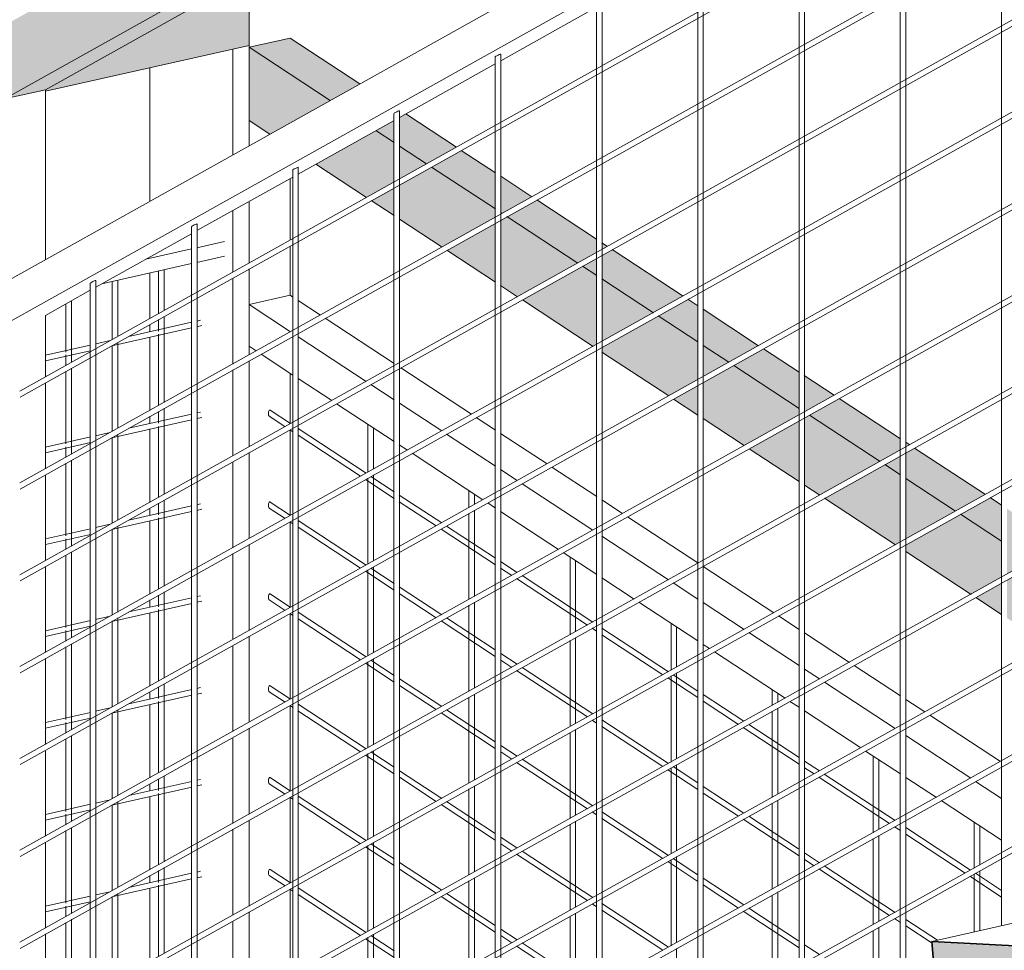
# Model space of a CAD drawing. Header units: millimetres. Extents: x -35550 to -1797, y -2320 to 9844.
# Tile 61 of 96: x -9332 to -8799, y 1506 to 2009. Entities that reach past the tile are written whole.
import ezdxf

# ---------------------------------------------------------------- set-up
doc = ezdxf.new("R2010")
doc.units = ezdxf.units.MM
for name, color, linetype, lineweight in [('Balusters', 7, 'Continuous', 18), ('Railings', 7, 'Continuous', 18), ('Rails-2', 7, 'Continuous', 18), ('Stairs', 7, 'Continuous', 18), ('Stairs-2', 7, 'Continuous', 35)]:
    doc.layers.add(name, color=color, linetype=linetype, lineweight=lineweight)
doc.layers.add('Rails-1', color=7, linetype='Continuous', lineweight=18, true_color=0xbd9e5e)
doc.layers.add('Stairs-1', color=9, linetype='Continuous', lineweight=18, true_color=0x808080)

# ---------------------------------------------------------------- blocks, each defined once
blk = doc.blocks.new('Stair - Stairs-1786771-3D - trepikoda')
at = {"layer": 'Stairs-1'}
blk.add_hatch(color=256, dxfattribs=at).paths.add_polyline_path([(27398.41, 1456.32), (27395.03, 1496.26), (27130.67, 1510.32), (27134.01, 1470.91), (27396.4, 1456.43)], flags=0)
at = {"layer": 'Stairs'}
blk.add_line((27388.86, 1569.05), (27130.62, 1510.85), dxfattribs=at)
at = {"layer": 'Stairs-2'}
for p, q in [((27395.03, 1496.26), (27130.62, 1510.85)), ((27130.62, 1510.85), (27134.01, 1470.91))]:
    blk.add_line(p, q, dxfattribs=at)
blk = doc.blocks.new('Railing - 3mm-V87-3D - trepikoda')
at = {"layer": 'Balusters'}
blk.add_line((27168.25, 1519.33), (27168.25, 2142.47), dxfattribs=at)
blk = doc.blocks.new('Railing - 3mm-V88-3D - trepikoda')
at = {"layer": 'Balusters'}
for p, q in [((27113.5, 1419.5), (27113.5, 2111.84)), ((27116.5, 2113.32), (27116.5, 1420.66))]:
    blk.add_line(p, q, dxfattribs=at)
blk = doc.blocks.new('Railing - 3mm-V89-3D - trepikoda')
at = {"layer": 'Balusters'}
for p, q in [((27061.75, 2082.7), (27061.75, 1407.9)), ((27058.75, 1407.16), (27058.75, 2081.22))]:
    blk.add_line(p, q, dxfattribs=at)
blk = doc.blocks.new('Railing - 3mm-V90-3D - trepikoda')
at = {"layer": 'Balusters'}
for p, q in [((27004.01, 1394.82), (27004.01, 2050.6)), ((27007.01, 2052.08), (27007.01, 1395.49))]:
    blk.add_line(p, q, dxfattribs=at)
blk = doc.blocks.new('Railing - 3mm-V91-3D - trepikoda')
at = {"layer": 'Balusters'}
for p, q in [((26949.26, 1382.65), (26949.26, 2019.97)), ((26952.26, 2021.45), (26952.26, 1383.16))]:
    blk.add_line(p, q, dxfattribs=at)
blk = doc.blocks.new('Railing - 3mm-V92-3D - trepikoda')
at = {"layer": 'Balusters'}
for p, q in [((26894.51, 1370.14), (26894.51, 1989.35)), ((26897.51, 1990.83), (26897.51, 1370.82))]:
    blk.add_line(p, q, dxfattribs=at)
for points in [[(26894.55, 1989.32, 0), (26894.55, 1989.41, 0), (26894.83, 1989.63, 0), (26895.35, 1989.94, 0)], [(26895.35, 1989.94, 0), (26896, 1990.28, 0), (26896.65, 1990.58, 0), (26897.17, 1990.79, 0), (26897.47, 1990.85, 0), (26897.48, 1990.77, 0)]]:
    blk.add_polyline3d(points, dxfattribs=at)
blk = doc.blocks.new('Railing - 3mm-V93-3D - trepikoda')
at = {"layer": 'Balusters'}
for p, q in [((26842.76, 1960.2), (26842.76, 1273.5)), ((26839.76, 1272.95), (26839.76, 1958.72))]:
    blk.add_line(p, q, dxfattribs=at)
for points in [[(26839.81, 1958.7, 0), (26839.8, 1958.78, 0), (26840.08, 1959, 0), (26840.6, 1959.31, 0)], [(26840.6, 1959.31, 0), (26841.25, 1959.66, 0), (26841.9, 1959.96, 0), (26842.43, 1960.16, 0), (26842.72, 1960.23, 0), (26842.73, 1960.15, 0)]]:
    blk.add_polyline3d(points, dxfattribs=at)
blk = doc.blocks.new('Railing - 3mm-V94-3D - trepikoda')
at = {"layer": 'Balusters'}
for p, q in [((26785.02, 1260.49), (26785.02, 1928.1)), ((26788.02, 1929.58), (26788.02, 1261.16))]:
    blk.add_line(p, q, dxfattribs=at)
for points in [[(26785.06, 1928.07, 0), (26785.05, 1928.16, 0), (26785.33, 1928.38, 0), (26785.85, 1928.69, 0)], [(26785.85, 1928.69, 0), (26786.5, 1929.03, 0), (26787.15, 1929.33, 0), (26787.68, 1929.54, 0), (26787.98, 1929.61, 0), (26787.98, 1929.52, 0)]]:
    blk.add_polyline3d(points, dxfattribs=at)
blk = doc.blocks.new('Railing - 3mm-V95-3D - trepikoda')
at = {"layer": 'Balusters'}
for p, q in [((26730.27, 1248.15), (26730.27, 1897.48)), ((26733.27, 1898.96), (26733.27, 1248.82))]:
    blk.add_line(p, q, dxfattribs=at)
for points in [[(26730.31, 1897.45, 0), (26730.3, 1897.54, 0), (26730.59, 1897.76, 0), (26731.1, 1898.07, 0)], [(26731.1, 1898.07, 0), (26731.75, 1898.41, 0), (26732.41, 1898.71, 0), (26732.93, 1898.92, 0), (26733.23, 1898.98, 0), (26733.24, 1898.9, 0)]]:
    blk.add_polyline3d(points, dxfattribs=at)
blk = doc.blocks.new('Railing - 3mm-V96-3D - trepikoda')
at = {"layer": 'Balusters'}
for p, q in [((26675.52, 1236.08), (26675.52, 1866.85)), ((26678.52, 1868.33), (26678.52, 1236.49))]:
    blk.add_line(p, q, dxfattribs=at)
for points in [[(26675.56, 1866.83, 0), (26675.56, 1866.91, 0), (26675.84, 1867.13, 0), (26676.36, 1867.44, 0)], [(26676.36, 1867.44, 0), (26677.01, 1867.78, 0), (26677.66, 1868.09, 0), (26678.19, 1868.29, 0), (26678.48, 1868.36, 0), (26678.49, 1868.27, 0)]]:
    blk.add_polyline3d(points, dxfattribs=at)
blk = doc.blocks.new('Railing - 20x50mm-V98-3D - trepikoda')
at = {"layer": 'Balusters'}
for p, q in [((26629.11, 1966.58), (26651.29, 1971.58)), ((26651.29, 1879.62), (26651.29, 1971.58)), ((26651.29, 1816.18), (26651.29, 1849.49)), ((26651.29, 1766.49), (26651.29, 1813)), ((26651.29, 1716.8), (26651.29, 1763.31)), ((26651.29, 1667.11), (26651.29, 1713.63)), ((26651.29, 1617.42), (26651.29, 1663.94)), ((26651.29, 1567.73), (26651.29, 1613.82)), ((26651.29, 1518.05), (26651.29, 1564.56)), ((26651.29, 1468.36), (26651.29, 1514.87))]:
    blk.add_line(p, q, dxfattribs=at)
blk = doc.blocks.new('Railing - Railing-1787214-3D - trepikoda')
at = {"layer": 'Rails-1'}
blk.add_hatch(color=256, dxfattribs=at).paths.add_polyline_path([(26611.19, 1956.55), (28910.13, 3242.51), (28910.57, 3282.52), (26611.19, 1996.32), (26611.19, 1961.57)], flags=0)
h = blk.add_hatch(color=256, dxfattribs=at)
h.paths.add_polyline_path([(26629.11, 1966.58), (26651.29, 1971.58), (27368.69, 2372.87), (27368.69, 2380.27), (26638.05, 1971.58)], flags=0)
h.paths.add_polyline_path([(27386.61, 2390.3), (27408.79, 2395.3), (28135.15, 2801.6), (28134.62, 2808.71), (27395.55, 2395.3)], flags=0)
h.paths.add_polyline_path([(28153.08, 2819.03), (28175.25, 2824.03), (28910.13, 3235.1), (28910.13, 3242.51), (28162.01, 2824.03)], flags=0)
at = {"layer": 'Rails-2'}
for p, q in [((28910.13, 3242.51), (26611.19, 1956.55)), ((26611.19, 1857.19), (28910.13, 3143.15)), ((26611.19, 1834.47), (28910.13, 3120.42)), ((27368.69, 2372.87), (26651.29, 1971.58)), ((27368.69, 2217.6), (26637.4, 1808.54)), ((26637.57, 1805.2), (27368.69, 2214.16)), ((27368.69, 2167.91), (26637.4, 1758.85)), ((26637.57, 1755.51), (27368.69, 2164.47)), ((27368.69, 2118.22), (26637.4, 1709.17)), ((26637.57, 1705.82), (27368.69, 2114.79)), ((27368.69, 2068.54), (26637.4, 1659.48)), ((26637.57, 1656.14), (27368.69, 2065.1)), ((27368.69, 2018.85), (26637.4, 1609.79)), ((26637.57, 1606.45), (27368.69, 2015.41)), ((26897.47, 1987.2), (26949.29, 2016.19)), ((26842.72, 1956.58), (26894.55, 1985.57)), ((27368.69, 1969.16), (26637.4, 1560.1)), ((26637.57, 1556.76), (27368.69, 1965.72)), ((26787.97, 1925.95), (26839.8, 1954.94)), ((26733.23, 1895.33), (26785.05, 1924.32)), ((27368.69, 1919.47), (26637.4, 1510.41)), ((26637.57, 1507.07), (27368.69, 1916.03)), ((26678.48, 1864.7), (26730.31, 1893.69)), ((27368.69, 1869.78), (26637.4, 1460.73)), ((26637.57, 1457.38), (27368.69, 1866.35)), ((26651.29, 1849.49), (26675.56, 1863.07)), ((27368.69, 1820.09), (26637.4, 1411.04)), ((26637.57, 1407.7), (27368.69, 1816.66)), ((27368.69, 1770.41), (26637.4, 1361.35)), ((26637.57, 1358.01), (27368.69, 1766.97)), ((27368.69, 1720.72), (26637.4, 1311.66)), ((26637.57, 1308.32), (27368.69, 1717.28)), ((27368.69, 1671.03), (26637.4, 1261.97)), ((26637.57, 1258.63), (27368.69, 1667.59))]:
    blk.add_line(p, q, dxfattribs=at)
for name in ['Railing - 3mm-V87-3D - trepikoda', 'Railing - 3mm-V88-3D - trepikoda', 'Railing - 3mm-V89-3D - trepikoda', 'Railing - 3mm-V90-3D - trepikoda', 'Railing - 3mm-V91-3D - trepikoda', 'Railing - 3mm-V92-3D - trepikoda', 'Railing - 20x50mm-V98-3D - trepikoda', 'Railing - 3mm-V93-3D - trepikoda', 'Railing - 3mm-V94-3D - trepikoda', 'Railing - 3mm-V95-3D - trepikoda', 'Railing - 3mm-V96-3D - trepikoda']:
    blk.add_blockref(name, (0, 0))
blk = doc.blocks.new('Railing - 3mm-2374497-3D - trepikoda')
at = {"layer": 'Balusters'}
for p, q in [((26662.4, 1829.62), (26662.4, 1855.71)), ((26665.4, 1857.39), (26665.4, 1824.07)), ((26662.4, 1822.39), (26662.4, 1828.07)), ((26665.4, 1820.9), (26665.4, 1774.38)), ((26662.4, 1779.93), (26662.4, 1819.22)), ((26662.4, 1772.7), (26662.4, 1778.38)), ((26662.4, 1730.24), (26662.4, 1769.53)), ((26665.4, 1771.21), (26665.4, 1724.69)), ((26662.4, 1723.02), (26662.4, 1728.69)), ((26662.4, 1680.55), (26662.4, 1719.84)), ((26665.4, 1721.52), (26665.4, 1675.01)), ((26662.4, 1673.33), (26662.4, 1679)), ((26665.4, 1671.83), (26665.4, 1625.32)), ((26662.4, 1630.86), (26662.4, 1670.16)), ((26662.4, 1623.64), (26662.4, 1629.32)), ((26662.4, 1581.18), (26662.4, 1620.47)), ((26665.4, 1622.15), (26665.4, 1575.63)), ((26662.4, 1573.95), (26662.4, 1579.63)), ((26662.4, 1531.49), (26662.4, 1570.78)), ((26665.4, 1572.46), (26665.4, 1526.08)), ((26662.4, 1524.26), (26662.4, 1529.94)), ((26665.4, 1522.77), (26665.4, 1476.25)), ((26662.4, 1481.8), (26662.4, 1521.09))]:
    blk.add_line(p, q, dxfattribs=at)
blk = doc.blocks.new('Railing - 3mm-V170-3D - trepikoda')
at = {"layer": 'Balusters'}
for p, q in [((26687.44, 1836.4), (26687.44, 1867.81)), ((26690.44, 1868.49), (26690.44, 1838.07)), ((26687.44, 1786.71), (26687.44, 1833.23)), ((26690.44, 1834.91), (26690.44, 1788.39)), ((26687.44, 1737.02), (26687.44, 1783.54)), ((26690.44, 1785.22), (26690.44, 1738.7)), ((26690.44, 1735.53), (26690.44, 1689.01)), ((26687.44, 1687.33), (26687.44, 1733.85)), ((26687.44, 1637.64), (26687.44, 1684.16)), ((26690.44, 1685.84), (26690.44, 1639.32)), ((26687.44, 1587.96), (26687.44, 1634.47)), ((26690.44, 1636.15), (26690.44, 1589.63)), ((26690.44, 1586.46), (26690.44, 1539.95)), ((26687.44, 1538.27), (26687.44, 1584.79)), ((26687.44, 1488.58), (26687.44, 1535.1)), ((26690.44, 1536.78), (26690.44, 1490.26))]:
    blk.add_line(p, q, dxfattribs=at)
blk = doc.blocks.new('Railing - 3mm-V171-3D - trepikoda')
at = {"layer": 'Balusters'}
for p, q in [((26715.49, 1874.13), (26715.49, 1852.08)), ((26712.49, 1850.4), (26712.49, 1873.46)), ((26715.49, 1848.91), (26715.49, 1802.39)), ((26712.49, 1840.9), (26712.49, 1847.23)), ((26712.49, 1800.71), (26712.49, 1839.36)), ((26712.49, 1791.21), (26712.49, 1797.55)), ((26715.49, 1799.22), (26715.49, 1752.7)), ((26712.49, 1751.03), (26712.49, 1789.31)), ((26712.49, 1741.53), (26712.49, 1747.86)), ((26715.49, 1749.54), (26715.49, 1703.01)), ((26712.49, 1701.57), (26712.49, 1739.98)), ((26715.49, 1699.85), (26715.49, 1653.33)), ((26712.49, 1691.84), (26712.49, 1698.17)), ((26712.49, 1651.65), (26712.49, 1690.29)), ((26712.49, 1642.15), (26712.49, 1648.48)), ((26715.49, 1650.16), (26715.49, 1603.64)), ((26712.49, 1601.96), (26712.49, 1640.6)), ((26712.49, 1592.46), (26712.49, 1598.79)), ((26715.49, 1600.47), (26715.49, 1553.95)), ((26712.49, 1552.27), (26712.49, 1590.92)), ((26715.49, 1550.78), (26715.49, 1504.26)), ((26712.49, 1542.77), (26712.49, 1549.11)), ((26712.49, 1502.58), (26712.49, 1541.23))]:
    blk.add_line(p, q, dxfattribs=at)
blk = doc.blocks.new('Railing - 20x50mm-V172-3D - trepikoda')
at = {"layer": 'Balusters'}
for p, q in [((26752.56, 1993.53), (26761.43, 1995.53)), ((26752.56, 1936.27), (26752.56, 1993.53)), ((26761.43, 1941.24), (26761.43, 1995.53)), ((26707.75, 1911.21), (26707.75, 1983.43)), ((26752.56, 1872.82), (26752.56, 1906.15)), ((26761.43, 1877.78), (26761.43, 1911.11)), ((26761.43, 1828.09), (26761.43, 1874.61)), ((26707.75, 1847.75), (26707.75, 1872.39)), ((26752.56, 1823.13), (26752.56, 1869.65)), ((26707.75, 1840.65), (26707.75, 1844.59)), ((26707.75, 1798.06), (26707.75, 1837.71)), ((26761.43, 1778.4), (26761.43, 1824.93)), ((26752.56, 1773.44), (26752.56, 1819.96)), ((26707.75, 1790.96), (26707.75, 1794.9)), ((26707.75, 1748.38), (26707.75, 1788.03)), ((26761.43, 1728.71), (26761.43, 1775.24)), ((26752.56, 1723.75), (26752.56, 1770.28)), ((26707.75, 1741.27), (26707.75, 1745.21)), ((26707.75, 1698.69), (26707.75, 1738.34)), ((26761.43, 1679.02), (26761.43, 1725.55)), ((26752.56, 1674.06), (26752.56, 1720.59)), ((26707.75, 1691.59), (26707.75, 1695.52)), ((26707.75, 1649), (26707.75, 1688.65)), ((26761.43, 1629.34), (26761.43, 1675.86)), ((26752.56, 1624.38), (26752.56, 1670.9)), ((26707.75, 1641.9), (26707.75, 1645.83)), ((26707.75, 1599.31), (26707.75, 1638.96)), ((26761.43, 1579.65), (26761.43, 1626.17)), ((26752.56, 1574.69), (26752.56, 1621.21)), ((26707.75, 1592.21), (26707.75, 1596.14)), ((26707.75, 1549.62), (26707.75, 1589.27)), ((26761.43, 1529.96), (26761.43, 1576.49)), ((26752.56, 1525), (26752.56, 1571.52)), ((26707.75, 1542.52), (26707.75, 1546.46)), ((26707.75, 1499.94), (26707.75, 1539.58)), ((26761.43, 1480.27), (26761.43, 1526.8)), ((26752.56, 1475.31), (26752.56, 1521.84))]:
    blk.add_line(p, q, dxfattribs=at)
blk = doc.blocks.new('Railing - Railing-1793561-3D - trepikoda')
at = {"layer": 'Rails-1'}
blk.add_hatch(color=256, dxfattribs=at).paths.add_polyline_path([(26651.29, 1970.7), (26761.43, 1995.53), (26761.43, 2030.31), (26752.81, 2028.36), (26651.29, 1971.58)], flags=0)
at = {"layer": 'Rails-2'}
for p, q in [((26761.43, 2030.31), (26761.43, 1995.53)), ((26761.43, 1995.53), (26651.29, 1970.7)), ((26705.54, 1879.84), (26730.31, 1885.42)), ((26733.22, 1886.08), (26748.08, 1889.43)), ((26748.08, 1881.48), (26733.22, 1878.13)), ((26730.31, 1877.48), (26681.74, 1866.53)), ((26687.25, 1833), (26730.32, 1842.71)), ((26730.32, 1845.78), (26696.45, 1838.15)), ((26735.19, 1846.88), (26733.21, 1846.43)), ((26733.21, 1843.36), (26735.85, 1843.95)), ((26675.57, 1833.44), (26651.29, 1827.97)), ((26686.26, 1835.85), (26678.47, 1834.1)), ((26651.29, 1824.9), (26675.57, 1830.37)), ((26730.34, 1796.1), (26696.45, 1788.46)), ((26735.19, 1797.19), (26733.19, 1796.74)), ((26733.19, 1793.67), (26735.85, 1794.27)), ((26687.25, 1783.31), (26730.34, 1793.03)), ((26675.59, 1783.76), (26651.29, 1778.28)), ((26686.26, 1786.17), (26678.45, 1784.41)), ((26651.29, 1775.21), (26675.59, 1780.69)), ((26730.36, 1746.42), (26696.45, 1738.78)), ((26735.19, 1747.51), (26733.17, 1747.05)), ((26687.25, 1733.62), (26730.36, 1743.34)), ((26733.17, 1743.97), (26735.85, 1744.58)), ((26686.26, 1736.48), (26678.43, 1734.71)), ((26675.6, 1734.08), (26651.29, 1728.6)), ((26651.29, 1725.52), (26675.61, 1731)), ((26687.25, 1683.94), (26730.38, 1693.66)), ((26730.38, 1696.73), (26696.45, 1689.09)), ((26735.19, 1697.82), (26733.15, 1697.36)), ((26733.15, 1694.28), (26735.85, 1694.89)), ((26675.62, 1684.39), (26651.29, 1678.91)), ((26686.26, 1686.79), (26678.41, 1685.02)), ((26651.29, 1675.83), (26675.62, 1681.32)), ((26730.4, 1647.05), (26696.45, 1639.4)), ((26735.19, 1648.13), (26733.13, 1647.67)), ((26733.13, 1644.59), (26735.85, 1645.2)), ((26687.25, 1634.25), (26730.4, 1643.97)), ((26675.64, 1634.71), (26651.29, 1629.22)), ((26686.26, 1637.1), (26678.39, 1635.33)), ((26651.29, 1626.14), (26675.64, 1631.63)), ((26730.41, 1597.36), (26696.45, 1589.71)), ((26735.19, 1598.44), (26733.11, 1597.97)), ((26687.25, 1584.56), (26730.41, 1594.29)), ((26733.11, 1594.9), (26735.85, 1595.51)), ((26686.26, 1587.41), (26678.37, 1585.64)), ((26675.66, 1585.02), (26651.29, 1579.53)), ((26651.29, 1576.46), (26675.66, 1581.95)), ((26687.25, 1534.87), (26730.3, 1544.58)), ((26730.3, 1547.65), (26696.45, 1540.02)), ((26735.19, 1548.75), (26733.23, 1548.31)), ((26733.23, 1545.24), (26735.85, 1545.83)), ((26675.56, 1535.31), (26651.29, 1529.84)), ((26686.26, 1537.72), (26678.48, 1535.97)), ((26651.29, 1526.77), (26675.56, 1532.24))]:
    blk.add_line(p, q, dxfattribs=at)
for name in ['Railing - 20x50mm-V172-3D - trepikoda', 'Railing - 3mm-V171-3D - trepikoda', 'Railing - 3mm-V170-3D - trepikoda', 'Railing - 3mm-2374497-3D - trepikoda']:
    blk.add_blockref(name, (0, 0))
blk = doc.blocks.new('Railing - 3mm-V207-3D - trepikoda')
at = {"layer": 'Balusters'}
for p, q in [((26825.66, 1764.63), (26825.66, 1790.57)), ((26828.66, 1788.6), (26828.66, 1766.31)), ((26828.66, 1763.15), (26828.66, 1716.62)), ((26825.66, 1714.94), (26825.66, 1761.48)), ((26825.66, 1665.26), (26825.66, 1711.79)), ((26828.66, 1713.47), (26828.66, 1666.93)), ((26825.66, 1615.57), (26825.66, 1662.1)), ((26828.66, 1663.78), (26828.66, 1617.25)), ((26828.66, 1613.82), (26828.66, 1567.56)), ((26825.66, 1565.88), (26825.66, 1612.41)), ((26825.66, 1516.19), (26825.66, 1562.72)), ((26828.66, 1564.4), (26828.66, 1517.87)), ((26825.66, 1466.5), (26825.66, 1513.04)), ((26828.66, 1514.71), (26828.66, 1468.18))]:
    blk.add_line(p, q, dxfattribs=at)
blk = doc.blocks.new('Railing - 3mm-V208-3D - trepikoda')
at = {"layer": 'Balusters'}
for p, q in [((26880.3, 1745.5), (26880.3, 1754.68)), ((26883.3, 1752.71), (26883.3, 1747.18)), ((26880.3, 1695.81), (26880.3, 1742.35)), ((26883.3, 1744.03), (26883.3, 1697.49)), ((26883.3, 1694.34), (26883.3, 1647.8)), ((26880.3, 1646.13), (26880.3, 1692.66)), ((26880.3, 1596.44), (26880.3, 1642.98)), ((26883.3, 1644.65), (26883.3, 1598.12)), ((26880.3, 1546.75), (26880.3, 1593.29)), ((26883.3, 1594.97), (26883.3, 1548.43)), ((26883.3, 1545.28), (26883.3, 1498.74)), ((26880.3, 1497.06), (26880.3, 1543.6)), ((26880.3, 1447.37), (26880.3, 1493.91)), ((26883.3, 1495.59), (26883.3, 1449.05)), ((26880.3, 1397.69), (26880.3, 1444.22)), ((26883.3, 1445.9), (26883.3, 1399.36)), ((26883.3, 1396.21), (26883.3, 1367.61)), ((26880.3, 1366.94), (26880.3, 1394.54)), ((26880.3, 1348), (26880.3, 1359.25)), ((26880.3, 1298.31), (26880.3, 1344.85)), ((26883.3, 1323.85), (26883.3, 1299.99)), ((26880.3, 1282.51), (26880.3, 1295.16)), ((26883.3, 1296.84), (26883.3, 1282.64))]:
    blk.add_line(p, q, dxfattribs=at)
blk = doc.blocks.new('Railing - 3mm-V209-3D - trepikoda')
at = {"layer": 'Balusters'}
for p, q in [((26934.94, 1676.69), (26934.94, 1718.79)), ((26937.94, 1716.82), (26937.94, 1678.36)), ((26934.94, 1627), (26934.94, 1673.54)), ((26937.94, 1675.22), (26937.94, 1628.68)), ((26934.94, 1577.31), (26934.94, 1623.85)), ((26937.94, 1625.53), (26937.94, 1578.99)), ((26937.94, 1575.84), (26937.94, 1529.3)), ((26934.94, 1527.62), (26934.94, 1574.16)), ((26934.94, 1477.93), (26934.94, 1524.48)), ((26937.94, 1526.08), (26937.94, 1479.61))]:
    blk.add_line(p, q, dxfattribs=at)
blk = doc.blocks.new('Railing - 3mm-V210-3D - trepikoda')
at = {"layer": 'Balusters'}
for p, q in [((26989.58, 1657.56), (26989.58, 1682.9)), ((26992.58, 1680.93), (26992.58, 1659.23)), ((26992.58, 1656.09), (26992.58, 1609.55)), ((26989.58, 1607.87), (26989.58, 1654.42)), ((26989.58, 1558.18), (26989.58, 1604.73)), ((26992.58, 1606.41), (26992.58, 1559.86)), ((26989.58, 1508.49), (26989.58, 1555.04)), ((26992.58, 1556.72), (26992.58, 1510.17)), ((26992.58, 1507.03), (26992.58, 1460.48))]:
    blk.add_line(p, q, dxfattribs=at)
blk = doc.blocks.new('Railing - 3mm-V211-3D - trepikoda')
at = {"layer": 'Balusters'}
for p, q in [((27044.22, 1638.43), (27044.22, 1647.01)), ((27047.22, 1645.04), (27047.22, 1640.1)), ((27044.22, 1588.74), (27044.22, 1635.29)), ((27047.22, 1636.97), (27047.22, 1590.42)), ((27047.22, 1587.28), (27047.22, 1540.73)), ((27044.22, 1539.05), (27044.22, 1585.6)), ((27044.22, 1489.36), (27044.22, 1535.92)), ((27047.22, 1537.59), (27047.22, 1491.04))]:
    blk.add_line(p, q, dxfattribs=at)
blk = doc.blocks.new('Railing - 3mm-V212-3D - trepikoda')
at = {"layer": 'Balusters'}
for p, q in [((27098.86, 1569.61), (27098.86, 1611.12)), ((27101.86, 1609.15), (27101.86, 1571.29)), ((27098.86, 1519.92), (27098.86, 1566.48)), ((27101.86, 1568.16), (27101.86, 1521.6)), ((27101.86, 1518.47), (27101.86, 1471.91)), ((27098.86, 1470.23), (27098.86, 1516.79))]:
    blk.add_line(p, q, dxfattribs=at)
blk = doc.blocks.new('Railing - 3mm-V213-3D - trepikoda')
at = {"layer": 'Balusters'}
for p, q in [((27153.5, 1550.48), (27153.5, 1575.24)), ((27156.5, 1573.26), (27156.5, 1552.16)), ((27153.5, 1516), (27153.5, 1547.14)), ((27156.5, 1549.03), (27156.5, 1516.68))]:
    blk.add_line(p, q, dxfattribs=at)
blk = doc.blocks.new('Railing - 20x50mm-V239-3D - trepikoda')
at = {"layer": 'Balusters'}
for p, q in [((26761.43, 1941.24), (26761.43, 1954.92)), ((26783.61, 1923.51), (26783.61, 1890.18)), ((26761.43, 1877.78), (26761.43, 1911.11)), ((26783.61, 1887.02), (26783.61, 1860.37)), ((26761.43, 1828.09), (26761.43, 1874.61)), ((26761.43, 1778.4), (26761.43, 1824.93)), ((26783.61, 1818.19), (26783.61, 1790.96)), ((26783.61, 1787.5), (26783.61, 1741.27)), ((26761.43, 1728.71), (26761.43, 1775.24)), ((26783.61, 1737.81), (26783.61, 1691.58)), ((26761.43, 1679.02), (26761.43, 1725.55)), ((26783.61, 1688.13), (26783.61, 1641.9)), ((26761.43, 1629.34), (26761.43, 1675.86)), ((26783.61, 1638.44), (26783.61, 1592.21)), ((26761.43, 1579.65), (26761.43, 1626.17)), ((26783.61, 1588.75), (26783.61, 1542.52)), ((26761.43, 1529.96), (26761.43, 1576.49)), ((26783.61, 1539.06), (26783.61, 1492.83)), ((26761.43, 1480.27), (26761.43, 1526.8))]:
    blk.add_line(p, q, dxfattribs=at)
blk = doc.blocks.new('Railing - Railing-2320472-3D - trepikoda')
at = {"layer": 'Rails-1'}
h = blk.add_hatch(color=256, dxfattribs=at)
h.paths.add_polyline_path([(29005.87, 520.3), (29028.04, 525.3), (27663.55, 1421.52), (27647.47, 1412.53), (28992.31, 529.2)], flags=0)
h.paths.add_polyline_path([(27368.69, 1595.64), (27368.69, 1615.2), (27366.45, 1616.67), (27350.37, 1607.67)], flags=0)
h.paths.add_polyline_path([(27347.56, 1609.51), (27363.65, 1618.51), (27335.46, 1637.03), (27335.46, 1617.46), (27345.96, 1610.57)], flags=0)
h.paths.add_polyline_path([(27332.52, 1619.39), (27332.52, 1638.95), (27325.6, 1643.5), (27309.51, 1634.51), (27331.91, 1619.79)], flags=0)
h.paths.add_polyline_path([(27306.71, 1636.35), (27322.79, 1645.34), (27284.74, 1670.34), (27280.71, 1668.08), (27280.71, 1653.42), (27304.61, 1637.72)], flags=0)
h.paths.add_polyline_path([(27277.78, 1655.35), (27277.78, 1666.44), (27268.66, 1661.34)], flags=0)
h.paths.add_polyline_path([(27265.85, 1663.18), (27277.78, 1669.85), (27277.78, 1674.91), (27243.88, 1697.17), (27227.8, 1688.18), (27242.72, 1678.37)], flags=0)
h.paths.add_polyline_path([(27280.71, 1671.49), (27281.94, 1672.18), (27280.71, 1672.99)], flags=0)
h.paths.add_polyline_path([(27225.96, 1690.56), (27241.08, 1699.01), (27225.96, 1708.94), (27225.96, 1701.57)], flags=0)
h.paths.add_polyline_path([(27223.03, 1691.31), (27223.03, 1710.87), (27203.03, 1724.01), (27186.94, 1715.01), (27207.41, 1701.57)], flags=0)
h.paths.add_polyline_path([(27184.14, 1716.85), (27200.23, 1725.85), (27171.21, 1744.9), (27171.21, 1725.34)], flags=0)
h.paths.add_polyline_path([(27168.28, 1727.27), (27168.28, 1746.83), (27162.17, 1750.84), (27146.09, 1741.85), (27153.53, 1736.96)], flags=0)
h.paths.add_polyline_path([(27143.29, 1743.69), (27159.37, 1752.68), (27121.32, 1777.68), (27116.47, 1774.96), (27116.47, 1761.3)], flags=0)
h.paths.add_polyline_path([(27113.53, 1763.23), (27113.53, 1773.32), (27105.23, 1768.68)], flags=0)
h.paths.add_polyline_path([(27102.43, 1770.52), (27113.53, 1776.73), (27113.53, 1782.79), (27080.46, 1804.51), (27064.38, 1795.52), (27073.82, 1789.31)], flags=0)
h.paths.add_polyline_path([(27116.47, 1778.37), (27118.52, 1779.52), (27116.47, 1780.86)], flags=0)
h.paths.add_polyline_path([(27061.72, 1797.44), (27077.66, 1806.35), (27061.72, 1816.82)], flags=0)
h.paths.add_polyline_path([(27058.79, 1799.19), (27058.79, 1818.75), (27039.61, 1831.35), (27023.52, 1822.35)], flags=0)
h.paths.add_polyline_path([(27020.72, 1824.19), (27036.8, 1833.19), (27006.97, 1852.78), (27006.97, 1833.22)], flags=0)
h.paths.add_polyline_path([(27004.04, 1835.15), (27004.04, 1854.71), (26998.75, 1858.18), (26982.67, 1849.18)], flags=0)
h.paths.add_polyline_path([(26979.86, 1851.03), (26995.95, 1860.02), (26957.9, 1885.02), (26952.22, 1881.85), (26952.22, 1869.18), (26975.15, 1854.12)], flags=0)
h.paths.add_polyline_path([(26949.29, 1871.11), (26949.29, 1880.21), (26941.81, 1876.02)], flags=0)
h.paths.add_polyline_path([(26939.01, 1877.86), (26949.29, 1883.61), (26949.29, 1890.67), (26917.04, 1911.85), (26900.96, 1902.85)], flags=0)
h.paths.add_polyline_path([(26952.22, 1885.25), (26955.09, 1886.86), (26952.22, 1888.74)], flags=0)
h.paths.add_polyline_path([(26898.15, 1904.7), (26914.24, 1913.69), (26897.48, 1924.7), (26897.48, 1905.14)], flags=0)
h.paths.add_polyline_path([(26894.55, 1907.06), (26894.55, 1926.63), (26876.18, 1938.69), (26860.1, 1929.69), (26885.96, 1912.7)], flags=0)
h.paths.add_polyline_path([(26857.3, 1931.53), (26873.38, 1940.53), (26846.08, 1958.46), (26842.73, 1956.58), (26842.73, 1941.1)], flags=0)
h.paths.add_polyline_path([(26839.8, 1943.02), (26839.8, 1954.94), (26830, 1949.46)], flags=0)
h.paths.add_polyline_path([(26805.23, 1965.73), (26821.31, 1974.73), (26783.61, 1999.49), (26761.43, 1994.5), (26796.77, 1971.28)], flags=0)
h = blk.add_hatch(color=256, dxfattribs=at)
h.paths.add_polyline_path([(29047.47, 453.4), (29047.47, 482.32), (29014.69, 474.93), (29032.28, 463.38)], flags=0)
h.paths.add_polyline_path([(28961.01, 510.19), (29005.87, 520.3), (27647.47, 1412.53), (27614.93, 1394.33), (28940.78, 523.47)], flags=0)
h.paths.add_polyline_path([(27359.13, 1562.34), (27368.69, 1564.5), (27368.69, 1568.23), (27358.68, 1562.64)], flags=0)
h.paths.add_polyline_path([(27355.88, 1564.48), (27368.69, 1571.64), (27368.69, 1595.64), (27350.37, 1607.67), (27335.46, 1599.33), (27335.46, 1577.89)], flags=0)
h.paths.add_polyline_path([(27332.52, 1579.82), (27332.52, 1597.69), (27317.83, 1589.47), (27331.91, 1580.22)], flags=0)
h.paths.add_polyline_path([(27315.03, 1591.31), (27332.52, 1601.1), (27332.52, 1619.39), (27309.51, 1634.51), (27280.71, 1618.39), (27280.75, 1613.82)], flags=0)
h.paths.add_polyline_path([(27335.46, 1602.74), (27347.56, 1609.51), (27335.46, 1617.46), (27335.46, 1613.82)], flags=0)
h.paths.add_polyline_path([(27277.78, 1615.78), (27277.78, 1616.75), (27276.97, 1616.31)], flags=0)
h.paths.add_polyline_path([(27274.17, 1618.15), (27277.78, 1620.16), (27277.78, 1655.35), (27268.66, 1661.34), (27236.12, 1643.14), (27242.72, 1638.8)], flags=0)
h.paths.add_polyline_path([(27280.71, 1621.8), (27306.71, 1636.35), (27280.71, 1653.42)], flags=0)
h.paths.add_polyline_path([(27233.32, 1644.98), (27265.85, 1663.18), (27227.8, 1688.18), (27225.96, 1687.15), (27225.96, 1649.81)], flags=0)
h.paths.add_polyline_path([(27223.03, 1651.74), (27223.03, 1685.51), (27195.26, 1669.97)], flags=0)
h.paths.add_polyline_path([(27192.46, 1671.82), (27223.03, 1688.92), (27223.03, 1691.31), (27186.94, 1715.01), (27171.21, 1706.21), (27171.21, 1685.77)], flags=0)
h.paths.add_polyline_path([(27168.28, 1687.7), (27168.28, 1704.57), (27154.41, 1696.81)], flags=0)
h.paths.add_polyline_path([(27151.6, 1698.65), (27168.28, 1707.98), (27168.28, 1727.27), (27146.09, 1741.85), (27116.47, 1725.28), (27116.47, 1721.73), (27147.16, 1701.57)], flags=0)
h.paths.add_polyline_path([(27171.21, 1709.62), (27184.14, 1716.85), (27171.21, 1725.34)], flags=0)
h.paths.add_polyline_path([(27110.75, 1725.49), (27113.53, 1727.04), (27113.53, 1763.23), (27105.23, 1768.68), (27072.7, 1750.48)], flags=0)
h.paths.add_polyline_path([(27116.47, 1728.68), (27143.29, 1743.69), (27116.47, 1761.3)], flags=0)
h.paths.add_polyline_path([(27069.89, 1752.32), (27102.43, 1770.52), (27064.34, 1795.5), (27061.72, 1794.03), (27061.72, 1757.69), (27064.34, 1755.97)], flags=0)
h.paths.add_polyline_path([(27058.79, 1759.61), (27058.79, 1792.39), (27031.84, 1777.31)], flags=0)
h.paths.add_polyline_path([(27029.04, 1779.16), (27058.79, 1795.8), (27058.79, 1799.19), (27023.52, 1822.35), (27006.97, 1813.09), (27006.97, 1793.65), (27013.58, 1789.31)], flags=0)
h.paths.add_polyline_path([(27004.04, 1795.57), (27004.04, 1811.45), (26990.98, 1804.15)], flags=0)
h.paths.add_polyline_path([(26988.18, 1805.99), (27004.04, 1814.86), (27004.04, 1835.15), (26982.67, 1849.18), (26952.22, 1832.16), (26952.22, 1829.61), (26975.15, 1814.55)], flags=0)
h.paths.add_polyline_path([(27006.97, 1816.5), (27020.72, 1824.19), (27006.97, 1833.22)], flags=0)
h.paths.add_polyline_path([(26947.33, 1832.82), (26949.29, 1833.92), (26949.29, 1871.11), (26941.81, 1876.02), (26909.27, 1857.82)], flags=0)
h.paths.add_polyline_path([(26952.22, 1835.56), (26979.86, 1851.03), (26952.22, 1869.18)], flags=0)
h.paths.add_polyline_path([(26906.47, 1859.66), (26939.01, 1877.86), (26900.96, 1902.85), (26897.48, 1900.91), (26897.48, 1865.57)], flags=0)
h.paths.add_polyline_path([(26894.55, 1867.49), (26894.55, 1899.27), (26868.42, 1884.65), (26885.96, 1873.13)], flags=0)
h.paths.add_polyline_path([(26865.61, 1886.49), (26894.55, 1902.68), (26894.55, 1907.06), (26860.1, 1929.69), (26842.73, 1919.97), (26842.73, 1901.53)], flags=0)
h.paths.add_polyline_path([(26839.8, 1903.45), (26839.8, 1918.33), (26827.56, 1911.49)], flags=0)
h.paths.add_polyline_path([(26897.48, 1904.32), (26898.15, 1904.7), (26897.48, 1905.14)], flags=0)
h.paths.add_polyline_path([(26824.76, 1913.33), (26839.8, 1921.74), (26839.8, 1943.02), (26830, 1949.46), (26797.46, 1931.26)], flags=0)
h.paths.add_polyline_path([(26842.73, 1923.38), (26857.3, 1931.53), (26842.73, 1941.1)], flags=0)
h.paths.add_polyline_path([(26772.69, 1947.53), (26805.23, 1965.73), (26761.43, 1994.5), (26761.43, 1954.92)], flags=0)
at = {"layer": 'Rails-2'}
for p, q in [((26761.43, 1994.5), (26783.61, 1999.49)), ((26783.61, 1999.49), (26821.31, 1974.73)), ((26761.43, 1954.92), (26761.43, 1994.5)), ((26805.23, 1965.73), (26761.43, 1994.5)), ((26761.43, 1954.92), (26772.69, 1947.53)), ((26846.08, 1958.46), (26873.5, 1940.45)), ((26839.8, 1943.02), (26830, 1949.46)), ((26857.41, 1931.45), (26842.72, 1941.11)), ((26876.09, 1938.75), (26894.57, 1926.61)), ((26797.46, 1931.26), (26824.87, 1913.26)), ((26894.58, 1907.05), (26860, 1929.75)), ((26897.45, 1924.72), (26914.36, 1913.61)), ((26827.47, 1911.55), (26839.82, 1903.44)), ((26916.94, 1911.91), (26949.34, 1890.64)), ((26842.7, 1901.55), (26865.73, 1886.42)), ((26898.27, 1904.62), (26897.44, 1905.17)), ((26939.13, 1877.78), (26900.86, 1902.92)), ((26868.32, 1884.72), (26894.59, 1867.46)), ((26952.17, 1888.78), (26955.22, 1886.78)), ((26957.8, 1885.08), (26996.07, 1859.94)), ((26949.35, 1871.07), (26941.72, 1876.08)), ((26979.99, 1850.94), (26952.16, 1869.22)), ((26897.42, 1865.6), (26906.59, 1859.58)), ((26761.43, 1855.37), (26783.61, 1860.37)), ((26783.61, 1860.37), (26785.08, 1859.4)), ((26998.66, 1858.24), (27004.11, 1854.66)), ((26761.43, 1832.76), (26761.43, 1855.37)), ((26783.87, 1840.63), (26761.43, 1855.37)), ((26787.95, 1857.52), (26799.95, 1849.63)), ((26909.18, 1857.88), (26947.45, 1832.74)), ((27006.89, 1852.84), (27036.93, 1833.1)), ((26802.55, 1847.93), (26839.85, 1823.43)), ((27004.12, 1835.09), (26982.57, 1849.25)), ((26824.73, 1813.8), (26787.94, 1837.96)), ((26761.43, 1832.76), (26765.27, 1830.24)), ((27020.85, 1824.11), (27006.88, 1833.28)), ((27039.51, 1831.41), (27058.88, 1818.69)), ((26767.87, 1828.53), (26785.09, 1817.22)), ((26952.14, 1829.66), (26988.31, 1805.91)), ((26843.4, 1821.09), (26881.67, 1795.96)), ((27058.89, 1799.12), (27023.43, 1822.41)), ((26787.93, 1815.35), (26806.13, 1803.4)), ((27061.61, 1816.89), (27077.79, 1806.27)), ((26839.85, 1803.86), (26827.32, 1812.09)), ((26808.73, 1801.69), (26839.86, 1781.24)), ((26865.58, 1786.96), (26842.66, 1802.02)), ((26990.89, 1804.21), (27004.13, 1795.51)), ((27080.37, 1804.57), (27113.53, 1782.79)), ((26772.3, 1794.89), (26780.8, 1789.31)), ((26783.82, 1790.92), (26772.74, 1798.2)), ((26884.26, 1794.26), (26894.62, 1787.45)), ((27102.57, 1770.43), (27064.34, 1795.54)), ((27006.87, 1793.72), (27029.17, 1779.07)), ((26783.47, 1787.56), (26785.1, 1786.49)), ((26824.68, 1764.08), (26787.92, 1788.22)), ((26787.92, 1784.64), (26821.73, 1762.43)), ((26894.63, 1767.88), (26868.18, 1785.26)), ((26897.39, 1785.63), (26922.53, 1769.12)), ((26842.65, 1779.41), (26846.99, 1776.56)), ((27116.46, 1780.87), (27118.65, 1779.43)), ((26849.58, 1774.86), (26887.85, 1749.72)), ((27031.74, 1777.38), (27058.79, 1759.61)), ((27121.22, 1777.74), (27159.51, 1752.59)), ((26925.12, 1767.42), (26949.39, 1751.48)), ((27113.53, 1763.23), (27105.14, 1768.74)), ((26839.87, 1754.1), (26827.27, 1762.38)), ((26906.44, 1760.12), (26897.38, 1766.07)), ((26824.32, 1760.73), (26839.87, 1750.51)), ((26947.3, 1733.29), (26909.03, 1758.42)), ((27061.71, 1757.69), (27070.02, 1752.23)), ((27143.42, 1743.6), (27116.46, 1761.31)), ((26865.54, 1737.25), (26842.64, 1752.28)), ((26783.82, 1741.23), (26772.74, 1748.51)), ((26842.64, 1748.69), (26862.58, 1735.59)), ((26890.44, 1748.02), (26894.63, 1745.27)), ((26952.11, 1749.69), (26963.39, 1742.28)), ((27072.6, 1750.54), (27110.88, 1725.4)), ((27162.08, 1750.9), (27168.28, 1746.83)), ((26772.3, 1745.21), (26780.87, 1739.58)), ((26897.38, 1743.47), (26928.71, 1722.89)), ((27168.28, 1727.27), (27145.99, 1741.91)), ((26783.47, 1737.87), (26785.12, 1736.79)), ((26824.68, 1714.39), (26787.9, 1738.55)), ((26894.64, 1718.13), (26868.13, 1735.54)), ((26965.97, 1740.59), (27004.04, 1715.58)), ((26787.9, 1734.96), (26821.73, 1712.74)), ((26865.18, 1733.89), (26894.65, 1714.54)), ((26988.16, 1706.45), (26952.11, 1730.13)), ((26931.29, 1721.19), (26949.41, 1709.29)), ((27116.46, 1721.73), (27151.74, 1698.56)), ((26906.4, 1710.41), (26897.37, 1716.34)), ((26824.32, 1711.04), (26839.89, 1700.81)), ((26839.89, 1704.4), (26827.27, 1712.69)), ((26897.36, 1712.75), (26903.44, 1708.76)), ((27006.96, 1713.66), (27045.11, 1688.61)), ((26906.03, 1707.06), (26944.3, 1681.92)), ((26947.25, 1683.57), (26908.98, 1708.71)), ((26952.22, 1707.44), (26969.57, 1696.05)), ((27004.04, 1696.02), (26990.74, 1704.75)), ((26783.82, 1691.54), (26772.74, 1698.82)), ((26865.54, 1687.56), (26842.62, 1702.61)), ((26842.62, 1699.02), (26862.58, 1685.91)), ((26772.3, 1695.52), (26780.87, 1689.89)), ((26972.15, 1694.35), (27004.04, 1673.41)), ((27029.02, 1679.61), (27006.96, 1694.1)), ((27154.31, 1696.87), (27168.28, 1687.7)), ((26783.47, 1688.19), (26785.14, 1687.09)), ((26824.68, 1664.71), (26787.88, 1688.87)), ((26787.88, 1685.28), (26821.73, 1663.06)), ((26865.18, 1684.2), (26894.55, 1664.91)), ((26894.55, 1668.5), (26868.13, 1685.86)), ((27047.68, 1686.92), (27058.79, 1679.62)), ((26946.89, 1680.22), (26949.29, 1678.64)), ((26988.11, 1656.73), (26952.22, 1680.31)), ((27058.79, 1660.06), (27031.6, 1677.92)), ((27061.71, 1677.7), (27085.96, 1661.77)), ((26952.22, 1676.72), (26985.16, 1655.08)), ((26906.4, 1660.72), (26897.47, 1666.58)), ((27006.96, 1671.49), (27010.42, 1669.21)), ((27013, 1667.52), (27051.28, 1642.38)), ((26824.32, 1661.35), (26839.91, 1651.11)), ((26839.91, 1654.7), (26827.27, 1663)), ((26897.47, 1662.99), (26903.44, 1659.07)), ((26906.03, 1657.37), (26944.3, 1632.23)), ((26947.25, 1633.88), (26908.98, 1659.02)), ((27069.88, 1652.78), (27061.71, 1658.14)), ((27088.54, 1660.08), (27113.53, 1643.66)), ((26865.54, 1637.87), (26842.72, 1652.85)), ((26987.74, 1653.39), (27004.04, 1642.68)), ((27004.04, 1646.27), (26990.69, 1655.04)), ((27110.74, 1625.94), (27072.45, 1651.08)), ((26772.3, 1645.83), (26780.87, 1640.2)), ((26783.82, 1641.86), (26772.74, 1649.13)), ((26842.72, 1649.26), (26862.58, 1636.22)), ((27028.97, 1629.9), (27006.96, 1644.35)), ((27006.96, 1640.76), (27026.02, 1628.25)), ((27053.86, 1640.68), (27058.79, 1637.45)), ((27116.46, 1641.74), (27126.82, 1634.93)), ((26783.47, 1638.5), (26785.16, 1637.39)), ((26787.86, 1635.61), (26821.73, 1613.37)), ((26824.68, 1615.02), (26787.87, 1639.2)), ((26865.18, 1634.52), (26894.55, 1615.23)), ((26894.55, 1618.82), (26868.13, 1636.17)), ((27061.71, 1635.53), (27092.14, 1615.54)), ((26946.89, 1630.53), (26949.29, 1628.95)), ((26988.11, 1607.05), (26952.22, 1630.62)), ((27129.39, 1633.25), (27167.68, 1608.1)), ((26952.22, 1627.03), (26985.16, 1605.4)), ((27028.6, 1626.55), (27058.79, 1606.72)), ((27058.79, 1610.31), (27031.55, 1628.2)), ((27151.6, 1599.1), (27116.46, 1622.18)), ((26839.8, 1605.09), (26827.27, 1613.31)), ((26906.4, 1611.03), (26897.47, 1616.89)), ((26897.47, 1613.31), (26903.44, 1609.38)), ((27094.75, 1613.82), (27113.53, 1601.49)), ((26824.32, 1611.66), (26839.8, 1601.5)), ((26947.25, 1584.2), (26908.98, 1609.33)), ((27069.83, 1603.06), (27061.71, 1608.39)), ((26865.54, 1588.18), (26842.72, 1603.17)), ((26906.03, 1607.68), (26944.3, 1582.54)), ((26987.74, 1603.7), (27004.04, 1593)), ((27004.04, 1596.58), (26990.69, 1605.35)), ((27061.71, 1604.8), (27066.88, 1601.41)), ((26783.82, 1592.17), (26772.74, 1599.45)), ((26842.72, 1599.58), (26862.58, 1586.53)), ((27069.45, 1599.72), (27107.74, 1574.57)), ((27110.69, 1576.22), (27072.41, 1601.37)), ((27116.46, 1599.57), (27133, 1588.7)), ((27168.28, 1588.14), (27154.16, 1597.41)), ((26772.3, 1596.14), (26780.87, 1590.52)), ((27028.97, 1580.21), (27006.96, 1594.66)), ((26783.47, 1588.81), (26785.05, 1587.77)), ((26824.68, 1565.33), (26787.98, 1589.44)), ((26894.55, 1569.13), (26868.13, 1586.48)), ((27006.96, 1591.07), (27026.02, 1578.56)), ((27135.57, 1587.01), (27168.28, 1565.53)), ((26787.98, 1585.85), (26821.73, 1563.68)), ((26865.18, 1584.83), (26894.55, 1565.54)), ((26946.89, 1580.85), (26949.29, 1579.27)), ((26988.11, 1557.36), (26952.22, 1580.94)), ((26952.22, 1577.35), (26985.16, 1555.71)), ((27028.6, 1576.86), (27058.79, 1557.04)), ((27058.44, 1560.85), (27031.55, 1578.52)), ((27110.31, 1572.88), (27113.53, 1570.77)), ((27151.55, 1549.39), (27116.46, 1572.43)), ((26906.4, 1561.34), (26897.47, 1567.21)), ((27116.46, 1568.84), (27148.6, 1547.74)), ((26824.32, 1561.97), (26839.8, 1551.81)), ((26839.8, 1555.4), (26827.27, 1563.63)), ((26897.47, 1563.62), (26903.44, 1559.69)), ((26906.03, 1557.99), (26944.3, 1532.86)), ((26947.25, 1534.51), (26908.98, 1559.64)), ((27004.04, 1546.9), (26990.69, 1555.66)), ((27069.83, 1553.37), (27061.71, 1558.7)), ((27061.71, 1555.12), (27066.88, 1551.72)), ((26783.82, 1542.48), (26772.74, 1549.76)), ((26865.54, 1538.49), (26842.72, 1553.48)), ((26842.72, 1549.89), (26862.58, 1536.84)), ((26987.74, 1554.01), (27004.04, 1543.31)), ((27069.45, 1550.03), (27107.74, 1524.88)), ((27110.69, 1526.54), (27072.41, 1551.68)), ((26772.3, 1546.45), (26780.87, 1540.83)), ((27028.97, 1530.52), (27006.96, 1544.98)), ((27151.17, 1546.05), (27168.28, 1534.81)), ((27168.28, 1538.4), (27154.12, 1547.7)), ((26783.47, 1539.12), (26785.05, 1538.08)), ((26824.68, 1515.64), (26787.98, 1539.75)), ((27006.96, 1541.39), (27026.02, 1528.87)), ((26787.98, 1536.16), (26821.73, 1513.99)), ((26865.18, 1535.14), (26894.55, 1515.85)), ((26894.55, 1519.44), (26868.13, 1536.79)), ((26946.89, 1531.16), (26949.29, 1529.58)), ((26988.11, 1507.67), (26952.22, 1531.25)), ((27058.44, 1511.16), (27031.55, 1528.83)), ((26952.22, 1527.66), (26985.16, 1506.02)), ((27028.6, 1527.18), (27058.79, 1507.35)), ((27110.31, 1523.19), (27113.53, 1521.08)), ((27133.57, 1511.51), (27116.46, 1522.75)), ((26906.4, 1511.66), (26897.47, 1517.52)), ((27116.46, 1519.16), (27130.71, 1509.79)), ((26824.32, 1512.29), (26839.8, 1502.12)), ((26839.8, 1505.71), (26827.27, 1513.94)), ((26897.47, 1513.93), (26903.44, 1510.01)), ((26906.03, 1508.31), (26944.3, 1483.17)), ((26947.25, 1484.82), (26908.98, 1509.96)), ((27069.83, 1503.68), (27061.71, 1509.02))]:
    blk.add_line(p, q, dxfattribs=at)
for points in [[(26771.85, 1796.4, 0), (26771.88, 1796.84, 0), (26771.94, 1797.26, 0), (26772.05, 1797.64, 0), (26772.19, 1797.94, 0), (26772.35, 1798.15, 0), (26772.52, 1798.24, 0), (26772.69, 1798.22, 0), (26772.74, 1798.2, 0)], [(26772.35, 1794.87, 0), (26772.19, 1795, 0), (26772.05, 1795.24, 0), (26771.94, 1795.57, 0), (26771.88, 1795.96, 0), (26771.85, 1796.4, 0)], [(26771.85, 1746.71, 0), (26771.88, 1747.15, 0), (26771.94, 1747.58, 0), (26772.05, 1747.95, 0), (26772.19, 1748.25, 0), (26772.35, 1748.46, 0), (26772.52, 1748.55, 0), (26772.69, 1748.54, 0), (26772.74, 1748.51, 0)], [(26772.35, 1745.18, 0), (26772.19, 1745.31, 0), (26772.05, 1745.55, 0), (26771.94, 1745.88, 0), (26771.88, 1746.27, 0), (26771.85, 1746.71, 0)], [(26771.85, 1697.02, 0), (26771.88, 1697.46, 0), (26771.94, 1697.89, 0), (26772.05, 1698.26, 0), (26772.19, 1698.56, 0), (26772.35, 1698.77, 0), (26772.52, 1698.87, 0), (26772.69, 1698.85, 0), (26772.74, 1698.82, 0)], [(26772.35, 1695.49, 0), (26772.19, 1695.63, 0), (26772.05, 1695.86, 0), (26771.94, 1696.19, 0), (26771.88, 1696.59, 0), (26771.85, 1697.02, 0)], [(26771.85, 1647.33, 0), (26771.88, 1647.78, 0), (26771.94, 1648.2, 0), (26772.05, 1648.58, 0), (26772.19, 1648.88, 0), (26772.35, 1649.08, 0), (26772.52, 1649.18, 0), (26772.69, 1649.16, 0), (26772.74, 1649.13, 0)], [(26772.35, 1645.81, 0), (26772.19, 1645.94, 0), (26772.05, 1646.18, 0), (26771.94, 1646.5, 0), (26771.88, 1646.9, 0), (26771.85, 1647.33, 0)], [(26771.85, 1597.64, 0), (26771.88, 1598.09, 0), (26771.94, 1598.51, 0), (26772.05, 1598.89, 0), (26772.19, 1599.19, 0), (26772.35, 1599.39, 0), (26772.52, 1599.49, 0), (26772.69, 1599.47, 0), (26772.74, 1599.45, 0)], [(26772.35, 1596.12, 0), (26772.19, 1596.25, 0), (26772.05, 1596.49, 0), (26771.94, 1596.82, 0), (26771.88, 1597.21, 0), (26771.85, 1597.64, 0)], [(26771.85, 1547.96, 0), (26771.88, 1548.4, 0), (26771.94, 1548.82, 0), (26772.05, 1549.2, 0), (26772.19, 1549.5, 0), (26772.35, 1549.71, 0), (26772.52, 1549.8, 0), (26772.69, 1549.78, 0), (26772.74, 1549.76, 0)], [(26772.35, 1546.43, 0), (26772.19, 1546.56, 0), (26772.05, 1546.8, 0), (26771.94, 1547.13, 0), (26771.88, 1547.52, 0), (26771.85, 1547.96, 0)]]:
    blk.add_polyline3d(points, dxfattribs=at)
for name in ['Railing - 20x50mm-V239-3D - trepikoda', 'Railing - 3mm-V207-3D - trepikoda', 'Railing - 3mm-V208-3D - trepikoda', 'Railing - 3mm-V209-3D - trepikoda', 'Railing - 3mm-V210-3D - trepikoda', 'Railing - 3mm-V211-3D - trepikoda', 'Railing - 3mm-V212-3D - trepikoda', 'Railing - 3mm-V213-3D - trepikoda']:
    blk.add_blockref(name, (0, 0))

msp = doc.modelspace()

# ---------------------------------------------------------------- block references
at = {"layer": 'Railings'}
for name in ['Railing - Railing-1787214-3D - trepikoda', 'Railing - Railing-1793561-3D - trepikoda', 'Railing - Railing-2320472-3D - trepikoda']:
    msp.add_blockref(name, (-35968.95, 0), dxfattribs=at)
at = {"layer": 'Stairs'}
msp.add_blockref('Stair - Stairs-1786771-3D - trepikoda', (-35968.95, 0), dxfattribs=at)

doc.saveas('drawing.dxf')
